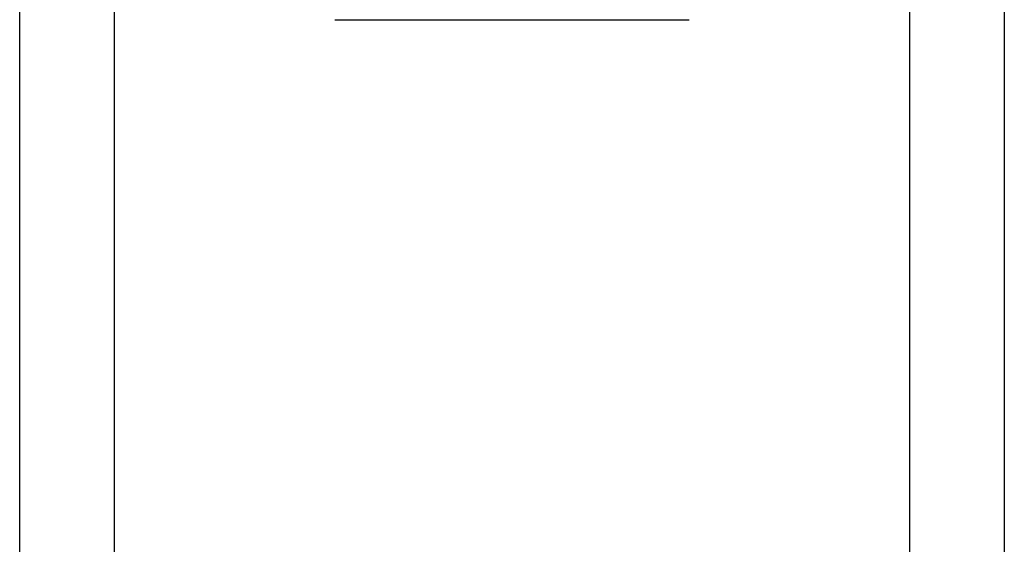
# Model space of a CAD drawing. Header units: inches. Extents: x 5 to 143, y 9 to 75.
# Tile 69 of 125: x 32.877 to 33.439, y 54.568 to 54.867. Entities that reach past the tile are written whole.
import ezdxf

# ---------------------------------------------------------------- set-up
doc = ezdxf.new("R2010")
doc.units = ezdxf.units.IN
doc.header["$MEASUREMENT"] = 0
doc.layers.add('Visible Edges(ANSI)', color=7, linetype='Continuous', lineweight=25)
doc.layers.add('Visible Tangent Edges(ANSI)', color=7, linetype='Continuous', lineweight=25)

msp = doc.modelspace()

# ---------------------------------------------------------------- linework, layer by layer
at = {"layer": 'Visible Edges(ANSI)'}
for p, q in [((32.87688, 28.12018), (32.87688, 55.42898)), ((33.43888, 55.42898), (33.43888, 28.12018)), ((33.05673, 54.8671), (33.25903, 54.8671))]:
    msp.add_line(p, q, dxfattribs=at)
at = {"layer": 'Visible Tangent Edges(ANSI)'}
for p, q in [((32.93073, 55.42898), (32.93073, 28.12018)), ((33.38503, 28.12018), (33.38503, 55.42898))]:
    msp.add_line(p, q, dxfattribs=at)

doc.saveas('drawing.dxf')
